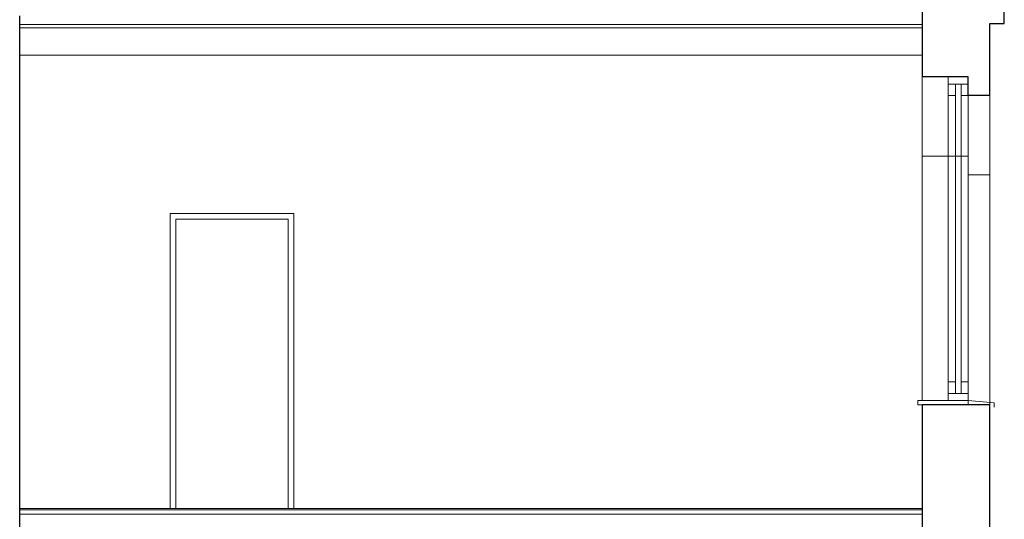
# Model space of a CAD drawing. Extents: x -394022 to -71759, y -12022 to 18278.
# Tile 41 of 91: x -219579 to -212739, y 4043 to 7516. Entities that reach past the tile are written whole.
import ezdxf

# ---------------------------------------------------------------- set-up
doc = ezdxf.new("R2010")
doc.units = 0
doc.header["$MEASUREMENT"] = 0
doc.layers.add('INWENT STROPY_Nr_Pióra__2', color=7, linetype='Continuous', lineweight=13, true_color=0x7f7f7f)
for name, color, linetype, lineweight in [('INWENT STROPY_Nr_Pióra__21', 7, 'Continuous', 13), ('INWENT. DRZWI_Nr_Pióra__21', 7, 'Continuous', 13), ('INWENT. OKNA_Nr_Pióra__21', 7, 'Continuous', 13), ('INWENT.ŚCIANY_Nr_Pióra__1', 7, 'Continuous', 25), ('INWENT.ŚCIANY_Nr_Pióra__21', 7, 'Continuous', 13)]:
    doc.layers.add(name, color=color, linetype=linetype, lineweight=lineweight)

msp = doc.modelspace()

# ---------------------------------------------------------------- linework, layer by layer
at = {"layer": 'INWENT STROPY_Nr_Pióra__2', "linetype": 'Continuous'}
msp.add_line((-219579.2, 7268.2), (-213309.2, 7268.2), dxfattribs=at)
at = {"layer": 'INWENT STROPY_Nr_Pióra__21', "linetype": 'Continuous'}
for p, q in [((-213309.2, 7483.2), (-219579.2, 7483.2)), ((-213309.2, 7458.2), (-219579.2, 7458.2)), ((-213309.2, 4118.2), (-219579.2, 4118.2)), ((-213309.2, 4108.2), (-219579.2, 4108.2)), ((-213309.2, 4078.2), (-219579.2, 4078.2))]:
    msp.add_line(p, q, dxfattribs=at)
at = {"layer": 'INWENT. DRZWI_Nr_Pióra__21', "linetype": 'Continuous'}
for p, q in [((-218534.2, 6168.2), (-217674.2, 6168.2)), ((-218534.2, 6168.2), (-218534.2, 4118.2)), ((-217674.2, 6168.2), (-217674.2, 4118.2)), ((-218494.2, 6128.2), (-218494.2, 4118.2)), ((-218494.2, 6128.2), (-217714.2, 6128.2)), ((-217714.2, 6128.2), (-217714.2, 4118.2))]:
    msp.add_line(p, q, dxfattribs=at)
at = {"layer": 'INWENT. OKNA_Nr_Pióra__21', "linetype": 'Continuous'}
for p, q in [((-213129.2, 7118.2), (-213129.2, 4868.2)), ((-212989.2, 7118.2), (-212989.2, 4868.2)), ((-213129.2, 7068.2), (-212989.2, 7068.2)), ((-213079.2, 4918.2), (-213079.2, 7068.2)), ((-213039.2, 4918.2), (-213039.2, 7068.2)), ((-213129.2, 6988.2), (-213079.2, 6988.2)), ((-213039.2, 6988.2), (-212989.2, 6988.2)), ((-213129.2, 4998.2), (-213079.2, 4998.2)), ((-213039.2, 4998.2), (-212989.2, 4998.2)), ((-213339.2, 4868.2), (-213339.2, 4838.2)), ((-212989.2, 4868.2), (-213339.2, 4868.2)), ((-213129.2, 4918.2), (-212989.2, 4918.2)), ((-212989.2, 4868.2), (-212989.2, 4838.2)), ((-212989.2, 4868.2), (-212809.2, 4853.2)), ((-213339.2, 4838.2), (-213309.2, 4838.2)), ((-212809.2, 4853.2), (-212809.2, 4823.2))]:
    msp.add_line(p, q, dxfattribs=at)
at = {"layer": 'INWENT.ŚCIANY_Nr_Pióra__1', "linetype": 'Continuous'}
for p, q in [((-213309.2, 7808.2), (-213309.2, 7118.2)), ((-219579.2, 3808.2), (-219579.2, 7543.2)), ((-212739.2, 7488.2), (-212739.2, 7588.2)), ((-212839.2, 7488.2), (-212739.2, 7488.2)), ((-212839.2, 6988.2), (-212839.2, 7488.2)), ((-212989.2, 7118.2), (-213309.2, 7118.2)), ((-212989.2, 6988.2), (-212989.2, 7118.2)), ((-212839.2, 6988.2), (-212989.2, 6988.2)), ((-213309.2, 4838.2), (-213309.2, 3808.2)), ((-212839.2, 4838.2), (-213309.2, 4838.2)), ((-212839.2, 3233.2), (-212839.2, 4838.2))]:
    msp.add_line(p, q, dxfattribs=at)
at = {"layer": 'INWENT.ŚCIANY_Nr_Pióra__21', "linetype": 'Continuous'}
for p, q in [((-213309.2, 4868.2), (-213309.2, 7118.2)), ((-212839.2, 4838.2), (-212839.2, 6988.2)), ((-213309.2, 6568.2), (-212989.2, 6568.2)), ((-212989.2, 6438.2), (-212839.2, 6438.2))]:
    msp.add_line(p, q, dxfattribs=at)

doc.saveas('drawing.dxf')
